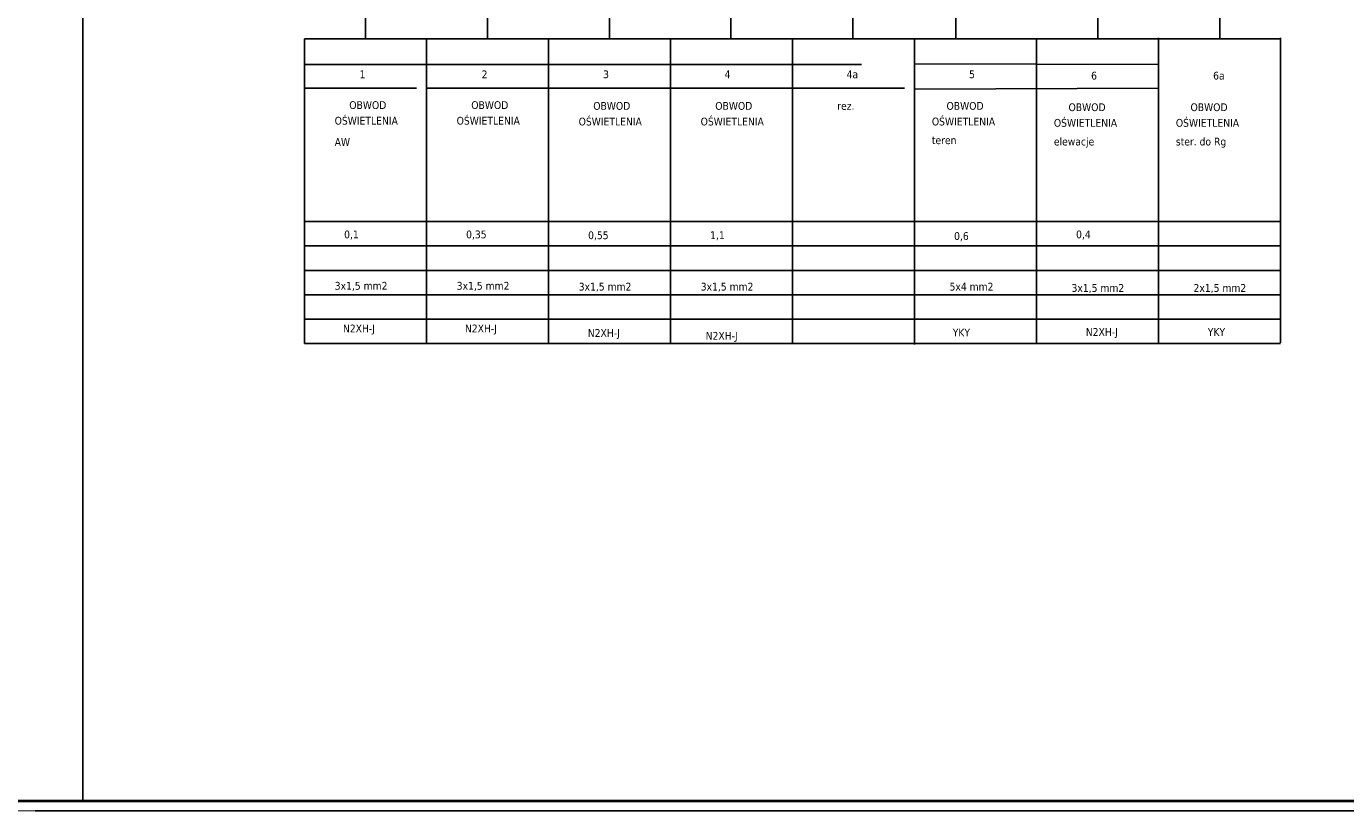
# Model space of a CAD drawing. Header units: millimetres. Extents: x 18084 to 47233, y 38174 to 56392.
# Tile 41 of 251: x 26224 to 28927, y 41994 to 43605. Entities that reach past the tile are written whole.
import ezdxf

# ---------------------------------------------------------------- set-up
doc = ezdxf.new("R2010")
doc.units = ezdxf.units.MM
doc.header["$LTSCALE"] = 100
for name, color, linetype in [('3', 7, 'Continuous'), ('4', 7, 'Continuous'), ('5', 7, 'Continuous'), ('E_ramka_wew', 10, 'Continuous')]:
    doc.layers.add(name, color=color, linetype=linetype)
doc.layers.add('_M_TABELKA RZUT CAŁOŚCI', color=7, linetype='Continuous', lineweight=20)
doc.styles.add('TAHOMA', font='tahoma.ttf')

# ---------------------------------------------------------------- blocks, each defined once
blk = doc.blocks.new('zw$8BC5')
at = {"layer": '3', "style": 'TAHOMA'}
blk.add_text('N2XH-J', height=16, dxfattribs=at).set_placement((-171.7, -34.4))

msp = doc.modelspace()

# ---------------------------------------------------------------- linework, layer by layer
at = {"linetype": 'Continuous'}
for p, q in [((26339, 42016.8), (26339, 44931.8)), ((34295.4, 42017), (24910.1, 42017)), ((34412, 42017), (25026.7, 42017)), ((35565.8, 42015.1), (26180.5, 42015.1))]:
    msp.add_line(p, q, dxfattribs=at)
at = {"color": 0}
for p, q in [((27043.5, 43527.6), (27043.5, 42954.3)), ((27043.5, 43527.6), (27043.5, 42954.3)), ((27293.5, 43527.6), (27293.5, 42954.3)), ((27293.5, 43527.6), (27293.5, 42954.3)), ((27543.5, 43527.6), (27543.5, 42954.3)), ((27793.5, 43527.6), (27793.5, 42954.3)), ((28043.5, 43527.6), (28043.5, 42954.3)), ((28043.5, 43525.9), (28043.5, 42952.6)), ((28043.5, 43525.9), (28043.5, 42952.6)), ((28293.5, 43527.6), (28293.5, 42954.3)), ((28543.5, 43529.3), (28543.5, 42956)), ((28543.5, 43527.6), (28543.5, 42954.3)), ((28793.5, 43529.3), (28793.5, 42956)), ((26792.5, 43204.3), (27043.5, 43204.3)), ((27042.5, 43204.3), (27293.5, 43204.3)), ((27292.5, 43204.3), (27543.5, 43204.3)), ((27542.5, 43204.3), (27793.5, 43204.3)), ((27792.5, 43204.3), (28043.5, 43204.3)), ((28042.5, 43204.3), (28293.5, 43204.3)), ((28292.5, 43204.3), (28543.5, 43204.3)), ((28542.5, 43204.3), (28793.5, 43204.3)), ((26792.5, 43154.3), (27043.5, 43154.3)), ((27042.5, 43154.3), (27293.5, 43154.3)), ((27292.5, 43154.3), (27543.5, 43154.3)), ((27542.5, 43154.3), (27793.5, 43154.3)), ((27792.5, 43154.3), (28043.5, 43154.3)), ((28042.5, 43154.3), (28293.5, 43154.3)), ((28292.5, 43154.3), (28543.5, 43154.3)), ((28542.5, 43154.3), (28793.5, 43154.3))]:
    msp.add_line(p, q, dxfattribs=at)
at = {"layer": '3', "color": 7}
for points in [[(28543.5, 43581), (28543.5, 43531)], [(28543.5, 43531), (28543.5, 43581)], [(28543.5, 42956), (28543.5, 43581)], [(28543.5, 43531), (28543.5, 43581)], [(28543.5, 43581), (28543.5, 43531)], [(28543.5, 42956), (28543.5, 43581)], [(28543.5, 43531), (28543.5, 43581)], [(28543.5, 43581), (28543.5, 43531)], [(28543.5, 43530), (28543.5, 43580)], [(28543.5, 43580), (28543.5, 43530)], [(28793.5, 43581), (28793.5, 43531)], [(28793.5, 43531), (28793.5, 43581)], [(28793.5, 42956), (28793.5, 43581)], [(28793.5, 43531), (28793.5, 43581)], [(28793.5, 43581), (28793.5, 43531)], [(28793.5, 42956), (28793.5, 43581)], [(28793.5, 43531), (28793.5, 43581)], [(28793.5, 43581), (28793.5, 43531)], [(28793.5, 43530), (28793.5, 43580)], [(28793.5, 43580), (28793.5, 43530)], [(26793.5, 43579.3), (27043.5, 43579.3)], [(27043.5, 43579.3), (27293.5, 43579.3)], [(27043.5, 43579.3), (27043.5, 43529.3)], [(27043.5, 43529.3), (27043.5, 43579.3)], [(27043.5, 43579.3), (27043.5, 43529.3)], [(27043.5, 43529.3), (27043.5, 43579.3)], [(27043.5, 42954.3), (27043.5, 43579.3)], [(27043.5, 43529.3), (27043.5, 43579.3)], [(27043.5, 43579.3), (27043.5, 43529.3)], [(27043.5, 42954.3), (27043.5, 43579.3)], [(27043.5, 43529.3), (27043.5, 43579.3)], [(27043.5, 43579.3), (27043.5, 43529.3)], [(27043.5, 43528.3), (27043.5, 43578.3)], [(27043.5, 43578.3), (27043.5, 43528.3)], [(27043.5, 43528.3), (27043.5, 43578.3)], [(27043.5, 43578.3), (27043.5, 43528.3)], [(27043.5, 43527.6), (27043.5, 43577.6)], [(27043.5, 43527.6), (27043.5, 43577.6)], [(27293.5, 43579.3), (27293.5, 43529.3)], [(27293.5, 43529.3), (27293.5, 43579.3)], [(27293.5, 43579.3), (27293.5, 43529.3)], [(27293.5, 43529.3), (27293.5, 43579.3)], [(27293.5, 42954.3), (27293.5, 43579.3)], [(27293.5, 43579.3), (27543.5, 43579.3)], [(27293.5, 43529.3), (27293.5, 43579.3)], [(27293.5, 43579.3), (27293.5, 43529.3)], [(27293.5, 42954.3), (27293.5, 43579.3)], [(27293.5, 43529.3), (27293.5, 43579.3)], [(27293.5, 43579.3), (27293.5, 43529.3)], [(27293.5, 43528.3), (27293.5, 43578.3)], [(27293.5, 43578.3), (27293.5, 43528.3)], [(27293.5, 43528.3), (27293.5, 43578.3)], [(27293.5, 43578.3), (27293.5, 43528.3)], [(27293.5, 43527.6), (27293.5, 43577.6)], [(27293.5, 43527.6), (27293.5, 43577.6)], [(27543.5, 43579.3), (27543.5, 43529.3)], [(27543.5, 43529.3), (27543.5, 43579.3)], [(27543.5, 42954.3), (27543.5, 43579.3)], [(27543.5, 43579.3), (27793.5, 43579.3)], [(27543.5, 43529.3), (27543.5, 43579.3)], [(27543.5, 43579.3), (27543.5, 43529.3)], [(27543.5, 42954.3), (27543.5, 43579.3)], [(27543.5, 43529.3), (27543.5, 43579.3)], [(27543.5, 43579.3), (27543.5, 43529.3)], [(27543.5, 43528.3), (27543.5, 43578.3)], [(27543.5, 43578.3), (27543.5, 43528.3)], [(27543.5, 43527.6), (27543.5, 43577.6)], [(27793.5, 43579.3), (27793.5, 43529.3)], [(27793.5, 43529.3), (27793.5, 43579.3)], [(27793.5, 42954.3), (27793.5, 43579.3)], [(27793.5, 43579.3), (28043.5, 43579.3)], [(27793.5, 43529.3), (27793.5, 43579.3)], [(27793.5, 43579.3), (27793.5, 43529.3)], [(27793.5, 42954.3), (27793.5, 43579.3)], [(27793.5, 43529.3), (27793.5, 43579.3)], [(27793.5, 43579.3), (27793.5, 43529.3)], [(27793.5, 43528.3), (27793.5, 43578.3)], [(27793.5, 43578.3), (27793.5, 43528.3)], [(27793.5, 43527.6), (27793.5, 43577.6)], [(28043.5, 43579.3), (28293.5, 43579.3)], [(28043.5, 43579.3), (28043.5, 43529.3)], [(28043.5, 43529.3), (28043.5, 43579.3)], [(28043.5, 42954.3), (28043.5, 43579.3)], [(28043.5, 43529.3), (28043.5, 43579.3)], [(28043.5, 43579.3), (28043.5, 43529.3)], [(28043.5, 42954.3), (28043.5, 43579.3)], [(28043.5, 43529.3), (28043.5, 43579.3)], [(28043.5, 43579.3), (28043.5, 43529.3)], [(28043.5, 43528.3), (28043.5, 43578.3)], [(28043.5, 43578.3), (28043.5, 43528.3)], [(28043.5, 43577.6), (28043.5, 43527.6)], [(28043.5, 43527.6), (28043.5, 43577.6)], [(28043.5, 43577.6), (28043.5, 43527.6)], [(28043.5, 43527.6), (28043.5, 43577.6)], [(28043.5, 42952.6), (28043.5, 43577.6)], [(28043.5, 43527.6), (28043.5, 43577.6)], [(28043.5, 43577.6), (28043.5, 43527.6)], [(28043.5, 42952.6), (28043.5, 43577.6)], [(28043.5, 43527.6), (28043.5, 43577.6)], [(28043.5, 43577.6), (28043.5, 43527.6)], [(28043.5, 43527.6), (28043.5, 43577.6)], [(28043.5, 43526.6), (28043.5, 43576.6)], [(28043.5, 43576.6), (28043.5, 43526.6)], [(28043.5, 43526.6), (28043.5, 43576.6)], [(28043.5, 43576.6), (28043.5, 43526.6)], [(28043.5, 43525.9), (28043.5, 43575.9)], [(28043.5, 43525.9), (28043.5, 43575.9)], [(28293.5, 43579.3), (28293.5, 43529.3)], [(28293.5, 43529.3), (28293.5, 43579.3)], [(28293.5, 42954.3), (28293.5, 43579.3)], [(28293.5, 43579.3), (28543.5, 43579.3)], [(28293.5, 43529.3), (28293.5, 43579.3)], [(28293.5, 43579.3), (28293.5, 43529.3)], [(28293.5, 42954.3), (28293.5, 43579.3)], [(28293.5, 43529.3), (28293.5, 43579.3)], [(28293.5, 43579.3), (28293.5, 43529.3)], [(28293.5, 43528.3), (28293.5, 43578.3)], [(28293.5, 43578.3), (28293.5, 43528.3)], [(28293.5, 43527.6), (28293.5, 43577.6)], [(28543.5, 43529.3), (28543.5, 43579.3)], [(28543.5, 43579.3), (28543.5, 43529.3)], [(28543.5, 43529.3), (28543.5, 43579.3)], [(28543.5, 42954.3), (28543.5, 43579.3)], [(28543.5, 43579.3), (28793.5, 43579.3)], [(28543.5, 43529.3), (28543.5, 43579.3)], [(28543.5, 43579.3), (28543.5, 43529.3)], [(28543.5, 42954.3), (28543.5, 43579.3)], [(28543.5, 43529.3), (28543.5, 43579.3)], [(28543.5, 43579.3), (28543.5, 43529.3)], [(28543.5, 43528.3), (28543.5, 43578.3)], [(28543.5, 43578.3), (28543.5, 43528.3)], [(28543.5, 43527.6), (28543.5, 43577.6)], [(28793.5, 43529.3), (28793.5, 43579.3)], [(26793.5, 43526.6), (27351.5, 43526.6)], [(27043.5, 43479.3), (27043.5, 43529.3)], [(27043.5, 43529.3), (27043.5, 43479.3)], [(27043.5, 43479.3), (27043.5, 43529.3)], [(27043.5, 43529.3), (27043.5, 43479.3)], [(27043.5, 43526.6), (27771.9, 43526.6)], [(27043.5, 43526.6), (27601.5, 43526.6)], [(27184.2, 43526.6), (27935.2, 43526.6)], [(27293.5, 43479.3), (27293.5, 43529.3)], [(27293.5, 43529.3), (27293.5, 43479.3)], [(27293.5, 43479.3), (27293.5, 43529.3)], [(27293.5, 43529.3), (27293.5, 43479.3)], [(27543.5, 43479.3), (27543.5, 43529.3)], [(27543.5, 43529.3), (27543.5, 43479.3)], [(27543.5, 43479.3), (27543.5, 43529.3)], [(27543.5, 43529.3), (27543.5, 43479.3)], [(27793.5, 43479.3), (27793.5, 43529.3)], [(27793.5, 43529.3), (27793.5, 43479.3)], [(27793.5, 43479.3), (27793.5, 43529.3)], [(27793.5, 43529.3), (27793.5, 43479.3)], [(27022.9, 43477.6), (26793.5, 43477.6)], [(26852.5, 43477.6), (26793.5, 43477.6)], [(27043.5, 43206.3), (27043.5, 43479.3)], [(27043.5, 43206.3), (27043.5, 43479.3)], [(27043.5, 43206.3), (27043.5, 43479.3)], [(27043.5, 43206.3), (27043.5, 43479.3)], [(27272.9, 43477.6), (27043.5, 43477.6)], [(27102.5, 43477.6), (27043.5, 43477.6)], [(27043.5, 43477.6), (27043.5, 43202.6)], [(27043.5, 43202.6), (27043.5, 43477.6)], [(27043.5, 43477.6), (27043.5, 43202.6)], [(27043.5, 43202.6), (27043.5, 43477.6)], [(27522.9, 43477.6), (27272.9, 43477.6)], [(27293.5, 43206.3), (27293.5, 43479.3)], [(27293.5, 43206.3), (27293.5, 43479.3)], [(27293.5, 43206.3), (27293.5, 43479.3)], [(27293.5, 43206.3), (27293.5, 43479.3)], [(27293.5, 43477.6), (27293.5, 43202.6)], [(27293.5, 43202.6), (27293.5, 43477.6)], [(27293.5, 43477.6), (27293.5, 43202.6)], [(27293.5, 43202.6), (27293.5, 43477.6)], [(27772.9, 43477.6), (27522.9, 43477.6)], [(27543.5, 43206.3), (27543.5, 43479.3)], [(27543.5, 43206.3), (27543.5, 43479.3)], [(27543.5, 43206.3), (27543.5, 43479.3)], [(27543.5, 43477.6), (27543.5, 43202.6)], [(27543.5, 43202.6), (27543.5, 43477.6)], [(28022.9, 43477.6), (27772.9, 43477.6)], [(27793.5, 43206.3), (27793.5, 43479.3)], [(27793.5, 43206.3), (27793.5, 43479.3)], [(27793.5, 43206.3), (27793.5, 43479.3)], [(27793.5, 43477.6), (27793.5, 43202.6)], [(27793.5, 43202.6), (27793.5, 43477.6)], [(28043.5, 43206.3), (28043.5, 43479.3)], [(28043.5, 43206.3), (28043.5, 43479.3)], [(28043.5, 43206.3), (28043.5, 43479.3)], [(28043.5, 43204.6), (28043.5, 43477.6)], [(28043.5, 43204.6), (28043.5, 43477.6)], [(28043.5, 43204.6), (28043.5, 43477.6)], [(28043.5, 43204.6), (28043.5, 43477.6)], [(28043.5, 43477.6), (28043.5, 43202.6)], [(28043.5, 43202.6), (28043.5, 43477.6)], [(28043.5, 43475.9), (28043.5, 43200.9)], [(28043.5, 43200.9), (28043.5, 43475.9)], [(28043.5, 43475.9), (28043.5, 43200.9)], [(28043.5, 43200.9), (28043.5, 43475.9)], [(28293.5, 43206.3), (28293.5, 43479.3)], [(28293.5, 43206.3), (28293.5, 43479.3)], [(28293.5, 43206.3), (28293.5, 43479.3)], [(28293.5, 43477.6), (28293.5, 43202.6)], [(28293.5, 43202.6), (28293.5, 43477.6)], [(28543.5, 43208), (28543.5, 43481)], [(28543.5, 43208), (28543.5, 43481)], [(28543.5, 43208), (28543.5, 43481)], [(28543.5, 43479.3), (28543.5, 43204.3)], [(28543.5, 43204.3), (28543.5, 43479.3)], [(28543.5, 43206.3), (28543.5, 43479.3)], [(28543.5, 43206.3), (28543.5, 43479.3)], [(28543.5, 43206.3), (28543.5, 43479.3)], [(28543.5, 43477.6), (28543.5, 43202.6)], [(28543.5, 43202.6), (28543.5, 43477.6)], [(28793.5, 43208), (28793.5, 43481)], [(28793.5, 43208), (28793.5, 43481)], [(28793.5, 43208), (28793.5, 43481)], [(28793.5, 43479.3), (28793.5, 43204.3)], [(28793.5, 43204.3), (28793.5, 43479.3)], [(27043.5, 43206.3), (27043.5, 43154.3)], [(27043.5, 43154.3), (27043.5, 43206.3)], [(27043.5, 43206.3), (27043.5, 43154.3)], [(27043.5, 43154.3), (27043.5, 43206.3)], [(27043.5, 43154.3), (27043.5, 43206.3)], [(27043.5, 43206.3), (27043.5, 43154.3)], [(27043.5, 43154.3), (27043.5, 43206.3)], [(27043.5, 43206.3), (27043.5, 43154.3)], [(27043.5, 43205.3), (27043.5, 43153.3)], [(27043.5, 43153.3), (27043.5, 43205.3)], [(27043.5, 43205.3), (27043.5, 43153.3)], [(27043.5, 43153.3), (27043.5, 43205.3)], [(27043.5, 43152.6), (27043.5, 43202.6)], [(27043.5, 43202.6), (27043.5, 43152.6)], [(27043.5, 43152.6), (27043.5, 43202.6)], [(27043.5, 43202.6), (27043.5, 43152.6)], [(27293.5, 43206.3), (27293.5, 43154.3)], [(27293.5, 43154.3), (27293.5, 43206.3)], [(27293.5, 43206.3), (27293.5, 43154.3)], [(27293.5, 43154.3), (27293.5, 43206.3)], [(27293.5, 43154.3), (27293.5, 43206.3)], [(27293.5, 43206.3), (27293.5, 43154.3)], [(27293.5, 43154.3), (27293.5, 43206.3)], [(27293.5, 43206.3), (27293.5, 43154.3)], [(27293.5, 43205.3), (27293.5, 43153.3)], [(27293.5, 43153.3), (27293.5, 43205.3)], [(27293.5, 43205.3), (27293.5, 43153.3)], [(27293.5, 43153.3), (27293.5, 43205.3)], [(27293.5, 43152.6), (27293.5, 43202.6)], [(27293.5, 43202.6), (27293.5, 43152.6)], [(27293.5, 43152.6), (27293.5, 43202.6)], [(27293.5, 43202.6), (27293.5, 43152.6)], [(27543.5, 43206.3), (27543.5, 43154.3)], [(27543.5, 43154.3), (27543.5, 43206.3)], [(27543.5, 43154.3), (27543.5, 43206.3)], [(27543.5, 43206.3), (27543.5, 43154.3)], [(27543.5, 43154.3), (27543.5, 43206.3)], [(27543.5, 43206.3), (27543.5, 43154.3)], [(27543.5, 43205.3), (27543.5, 43153.3)], [(27543.5, 43153.3), (27543.5, 43205.3)], [(27543.5, 43152.6), (27543.5, 43202.6)], [(27543.5, 43202.6), (27543.5, 43152.6)], [(27793.5, 43206.3), (27793.5, 43154.3)], [(27793.5, 43154.3), (27793.5, 43206.3)], [(27793.5, 43154.3), (27793.5, 43206.3)], [(27793.5, 43206.3), (27793.5, 43154.3)], [(27793.5, 43154.3), (27793.5, 43206.3)], [(27793.5, 43206.3), (27793.5, 43154.3)], [(27793.5, 43205.3), (27793.5, 43153.3)], [(27793.5, 43153.3), (27793.5, 43205.3)], [(27793.5, 43152.6), (27793.5, 43202.6)], [(27793.5, 43202.6), (27793.5, 43152.6)], [(28043.5, 43206.3), (28043.5, 43154.3)], [(28043.5, 43154.3), (28043.5, 43206.3)], [(28043.5, 43154.3), (28043.5, 43206.3)], [(28043.5, 43206.3), (28043.5, 43154.3)], [(28043.5, 43154.3), (28043.5, 43206.3)], [(28043.5, 43206.3), (28043.5, 43154.3)], [(28043.5, 43205.3), (28043.5, 43153.3)], [(28043.5, 43153.3), (28043.5, 43205.3)], [(28043.5, 43204.6), (28043.5, 43152.6)], [(28043.5, 43152.6), (28043.5, 43204.6)], [(28043.5, 43204.6), (28043.5, 43152.6)], [(28043.5, 43152.6), (28043.5, 43204.6)], [(28043.5, 43152.6), (28043.5, 43204.6)], [(28043.5, 43204.6), (28043.5, 43152.6)], [(28043.5, 43152.6), (28043.5, 43204.6)], [(28043.5, 43204.6), (28043.5, 43152.6)], [(28043.5, 43203.6), (28043.5, 43151.6)], [(28043.5, 43151.6), (28043.5, 43203.6)], [(28043.5, 43203.6), (28043.5, 43151.6)], [(28043.5, 43151.6), (28043.5, 43203.6)], [(28043.5, 43152.6), (28043.5, 43202.6)], [(28043.5, 43202.6), (28043.5, 43152.6)], [(28293.5, 43206.3), (28293.5, 43154.3)], [(28293.5, 43154.3), (28293.5, 43206.3)], [(28293.5, 43154.3), (28293.5, 43206.3)], [(28293.5, 43206.3), (28293.5, 43154.3)], [(28293.5, 43154.3), (28293.5, 43206.3)], [(28293.5, 43206.3), (28293.5, 43154.3)], [(28293.5, 43205.3), (28293.5, 43153.3)], [(28293.5, 43153.3), (28293.5, 43205.3)], [(28293.5, 43152.6), (28293.5, 43202.6)], [(28293.5, 43202.6), (28293.5, 43152.6)], [(28543.5, 43208), (28543.5, 43156)], [(28543.5, 43156), (28543.5, 43208)], [(28543.5, 43156), (28543.5, 43208)], [(28543.5, 43208), (28543.5, 43156)], [(28543.5, 43156), (28543.5, 43208)], [(28543.5, 43208), (28543.5, 43156)], [(28543.5, 43207), (28543.5, 43155)], [(28543.5, 43155), (28543.5, 43207)], [(28543.5, 43206.3), (28543.5, 43154.3)], [(28543.5, 43154.3), (28543.5, 43206.3)], [(28543.5, 43154.3), (28543.5, 43206.3)], [(28543.5, 43206.3), (28543.5, 43154.3)], [(28543.5, 43154.3), (28543.5, 43206.3)], [(28543.5, 43206.3), (28543.5, 43154.3)], [(28543.5, 43205.3), (28543.5, 43153.3)], [(28543.5, 43153.3), (28543.5, 43205.3)], [(28543.5, 43154.3), (28543.5, 43204.3)], [(28543.5, 43204.3), (28543.5, 43154.3)], [(28543.5, 43152.6), (28543.5, 43202.6)], [(28543.5, 43202.6), (28543.5, 43152.6)], [(28793.5, 43208), (28793.5, 43156)], [(28793.5, 43156), (28793.5, 43208)], [(28793.5, 43156), (28793.5, 43208)], [(28793.5, 43208), (28793.5, 43156)], [(28793.5, 43156), (28793.5, 43208)], [(28793.5, 43208), (28793.5, 43156)], [(28793.5, 43207), (28793.5, 43155)], [(28793.5, 43155), (28793.5, 43207)], [(28793.5, 43154.3), (28793.5, 43204.3)], [(28793.5, 43204.3), (28793.5, 43154.3)], [(28043.5, 43150.9), (28043.5, 43200.9)], [(28043.5, 43200.9), (28043.5, 43150.9)], [(28043.5, 43150.9), (28043.5, 43200.9)], [(28043.5, 43200.9), (28043.5, 43150.9)], [(27043.5, 43154.3), (27043.5, 43104.3)], [(27043.5, 43104.3), (27043.5, 43154.3)], [(27043.5, 43154.3), (27043.5, 43104.3)], [(27043.5, 43104.3), (27043.5, 43154.3)], [(27043.5, 43104.3), (27043.5, 43154.3)], [(27043.5, 43154.3), (27043.5, 43104.3)], [(27043.5, 43104.3), (27043.5, 43154.3)], [(27043.5, 43154.3), (27043.5, 43104.3)], [(27043.5, 43153.3), (27043.5, 43103.3)], [(27043.5, 43103.3), (27043.5, 43153.3)], [(27043.5, 43153.3), (27043.5, 43103.3)], [(27043.5, 43103.3), (27043.5, 43153.3)], [(27043.5, 43102.6), (27043.5, 43152.6)], [(27043.5, 43152.6), (27043.5, 43102.6)], [(27043.5, 43102.6), (27043.5, 43152.6)], [(27043.5, 43152.6), (27043.5, 43102.6)], [(27293.5, 43154.3), (27293.5, 43104.3)], [(27293.5, 43104.3), (27293.5, 43154.3)], [(27293.5, 43154.3), (27293.5, 43104.3)], [(27293.5, 43104.3), (27293.5, 43154.3)], [(27293.5, 43104.3), (27293.5, 43154.3)], [(27293.5, 43154.3), (27293.5, 43104.3)], [(27293.5, 43104.3), (27293.5, 43154.3)], [(27293.5, 43154.3), (27293.5, 43104.3)], [(27293.5, 43153.3), (27293.5, 43103.3)], [(27293.5, 43103.3), (27293.5, 43153.3)], [(27293.5, 43153.3), (27293.5, 43103.3)], [(27293.5, 43103.3), (27293.5, 43153.3)], [(27293.5, 43102.6), (27293.5, 43152.6)], [(27293.5, 43152.6), (27293.5, 43102.6)], [(27293.5, 43102.6), (27293.5, 43152.6)], [(27293.5, 43152.6), (27293.5, 43102.6)], [(27543.5, 43154.3), (27543.5, 43104.3)], [(27543.5, 43104.3), (27543.5, 43154.3)], [(27543.5, 43104.3), (27543.5, 43154.3)], [(27543.5, 43154.3), (27543.5, 43104.3)], [(27543.5, 43104.3), (27543.5, 43154.3)], [(27543.5, 43154.3), (27543.5, 43104.3)], [(27543.5, 43153.3), (27543.5, 43103.3)], [(27543.5, 43103.3), (27543.5, 43153.3)], [(27543.5, 43102.6), (27543.5, 43152.6)], [(27543.5, 43152.6), (27543.5, 43102.6)], [(27793.5, 43154.3), (27793.5, 43104.3)], [(27793.5, 43104.3), (27793.5, 43154.3)], [(27793.5, 43104.3), (27793.5, 43154.3)], [(27793.5, 43154.3), (27793.5, 43104.3)], [(27793.5, 43104.3), (27793.5, 43154.3)], [(27793.5, 43154.3), (27793.5, 43104.3)], [(27793.5, 43153.3), (27793.5, 43103.3)], [(27793.5, 43103.3), (27793.5, 43153.3)], [(27793.5, 43102.6), (27793.5, 43152.6)], [(27793.5, 43152.6), (27793.5, 43102.6)], [(28043.5, 43154.3), (28043.5, 43104.3)], [(28043.5, 43104.3), (28043.5, 43154.3)], [(28043.5, 43104.3), (28043.5, 43154.3)], [(28043.5, 43154.3), (28043.5, 43104.3)], [(28043.5, 43104.3), (28043.5, 43154.3)], [(28043.5, 43154.3), (28043.5, 43104.3)], [(28043.5, 43153.3), (28043.5, 43103.3)], [(28043.5, 43103.3), (28043.5, 43153.3)], [(28043.5, 43152.6), (28043.5, 43102.6)], [(28043.5, 43102.6), (28043.5, 43152.6)], [(28043.5, 43152.6), (28043.5, 43102.6)], [(28043.5, 43102.6), (28043.5, 43152.6)], [(28043.5, 43102.6), (28043.5, 43152.6)], [(28043.5, 43152.6), (28043.5, 43102.6)], [(28043.5, 43102.6), (28043.5, 43152.6)], [(28043.5, 43152.6), (28043.5, 43102.6)], [(28043.5, 43102.6), (28043.5, 43152.6)], [(28043.5, 43152.6), (28043.5, 43102.6)], [(28043.5, 43151.6), (28043.5, 43101.6)], [(28043.5, 43101.6), (28043.5, 43151.6)], [(28043.5, 43151.6), (28043.5, 43101.6)], [(28043.5, 43101.6), (28043.5, 43151.6)], [(28043.5, 43100.9), (28043.5, 43150.9)], [(28043.5, 43150.9), (28043.5, 43100.9)], [(28043.5, 43100.9), (28043.5, 43150.9)], [(28043.5, 43150.9), (28043.5, 43100.9)], [(28293.5, 43154.3), (28293.5, 43104.3)], [(28293.5, 43104.3), (28293.5, 43154.3)], [(28293.5, 43104.3), (28293.5, 43154.3)], [(28293.5, 43154.3), (28293.5, 43104.3)], [(28293.5, 43104.3), (28293.5, 43154.3)], [(28293.5, 43154.3), (28293.5, 43104.3)], [(28293.5, 43153.3), (28293.5, 43103.3)], [(28293.5, 43103.3), (28293.5, 43153.3)], [(28293.5, 43102.6), (28293.5, 43152.6)], [(28293.5, 43152.6), (28293.5, 43102.6)], [(28543.5, 43156), (28543.5, 43106)], [(28543.5, 43106), (28543.5, 43156)], [(28543.5, 43106), (28543.5, 43156)], [(28543.5, 43156), (28543.5, 43106)], [(28543.5, 43106), (28543.5, 43156)], [(28543.5, 43156), (28543.5, 43106)], [(28543.5, 43155), (28543.5, 43105)], [(28543.5, 43105), (28543.5, 43155)], [(28543.5, 43104.3), (28543.5, 43154.3)], [(28543.5, 43154.3), (28543.5, 43104.3)], [(28543.5, 43154.3), (28543.5, 43104.3)], [(28543.5, 43104.3), (28543.5, 43154.3)], [(28543.5, 43104.3), (28543.5, 43154.3)], [(28543.5, 43154.3), (28543.5, 43104.3)], [(28543.5, 43104.3), (28543.5, 43154.3)], [(28543.5, 43154.3), (28543.5, 43104.3)], [(28543.5, 43153.3), (28543.5, 43103.3)], [(28543.5, 43103.3), (28543.5, 43153.3)], [(28543.5, 43102.6), (28543.5, 43152.6)], [(28543.5, 43152.6), (28543.5, 43102.6)], [(28793.5, 43156), (28793.5, 43106)], [(28793.5, 43106), (28793.5, 43156)], [(28793.5, 43106), (28793.5, 43156)], [(28793.5, 43156), (28793.5, 43106)], [(28793.5, 43106), (28793.5, 43156)], [(28793.5, 43156), (28793.5, 43106)], [(28793.5, 43155), (28793.5, 43105)], [(28793.5, 43105), (28793.5, 43155)], [(28793.5, 43104.3), (28793.5, 43154.3)], [(28793.5, 43154.3), (28793.5, 43104.3)], [(27043.5, 43104.3), (26793.5, 43104.3)], [(26793.5, 43104.3), (27043.5, 43104.3)], [(27293.5, 43104.3), (27043.5, 43104.3)], [(27043.5, 43104.3), (27293.5, 43104.3)], [(27043.5, 43054.3), (27043.5, 43104.3)], [(27043.5, 43104.3), (27043.5, 43054.3)], [(27043.5, 43054.3), (27043.5, 43104.3)], [(27043.5, 43104.3), (27043.5, 43054.3)], [(27543.5, 43104.3), (27293.5, 43104.3)], [(27293.5, 43104.3), (27543.5, 43104.3)], [(27293.5, 43054.3), (27293.5, 43104.3)], [(27293.5, 43104.3), (27293.5, 43054.3)], [(27293.5, 43054.3), (27293.5, 43104.3)], [(27293.5, 43104.3), (27293.5, 43054.3)], [(27793.5, 43104.3), (27543.5, 43104.3)], [(27543.5, 43104.3), (27793.5, 43104.3)], [(27543.5, 43054.3), (27543.5, 43104.3)], [(27543.5, 43104.3), (27543.5, 43054.3)], [(27543.5, 43054.3), (27543.5, 43104.3)], [(27543.5, 43104.3), (27543.5, 43054.3)], [(28043.5, 43104.3), (27793.5, 43104.3)], [(27793.5, 43104.3), (28043.5, 43104.3)], [(27793.5, 43054.3), (27793.5, 43104.3)], [(27793.5, 43104.3), (27793.5, 43054.3)], [(27793.5, 43054.3), (27793.5, 43104.3)], [(27793.5, 43104.3), (27793.5, 43054.3)], [(28293.5, 43104.3), (28043.5, 43104.3)], [(28043.5, 43104.3), (28293.5, 43104.3)], [(28043.5, 43054.3), (28043.5, 43104.3)], [(28043.5, 43104.3), (28043.5, 43054.3)], [(28043.5, 43054.3), (28043.5, 43104.3)], [(28043.5, 43104.3), (28043.5, 43054.3)], [(28043.5, 43052.6), (28043.5, 43102.6)], [(28043.5, 43102.6), (28043.5, 43052.6)], [(28043.5, 43052.6), (28043.5, 43102.6)], [(28043.5, 43102.6), (28043.5, 43052.6)], [(28543.5, 43104.3), (28293.5, 43104.3)], [(28293.5, 43104.3), (28543.5, 43104.3)], [(28293.5, 43054.3), (28293.5, 43104.3)], [(28293.5, 43104.3), (28293.5, 43054.3)], [(28293.5, 43054.3), (28293.5, 43104.3)], [(28293.5, 43104.3), (28293.5, 43054.3)], [(28543.5, 43056), (28543.5, 43106)], [(28543.5, 43106), (28543.5, 43056)], [(28543.5, 43056), (28543.5, 43106)], [(28543.5, 43106), (28543.5, 43056)], [(28793.5, 43104.3), (28543.5, 43104.3)], [(28543.5, 43104.3), (28793.5, 43104.3)], [(28543.5, 43054.3), (28543.5, 43104.3)], [(28543.5, 43104.3), (28543.5, 43054.3)], [(28543.5, 43054.3), (28543.5, 43104.3)], [(28543.5, 43104.3), (28543.5, 43054.3)], [(28793.5, 43056), (28793.5, 43106)], [(28793.5, 43106), (28793.5, 43056)], [(28793.5, 43056), (28793.5, 43106)], [(28793.5, 43106), (28793.5, 43056)], [(27043.5, 43054.3), (26793.5, 43054.3)], [(26793.5, 43054.3), (27043.5, 43054.3)], [(27293.5, 43054.3), (27043.5, 43054.3)], [(27043.5, 43054.3), (27293.5, 43054.3)], [(27043.5, 43004.3), (27043.5, 43054.3)], [(27043.5, 43054.3), (27043.5, 43004.3)], [(27043.5, 43004.3), (27043.5, 43054.3)], [(27043.5, 43054.3), (27043.5, 43004.3)], [(27543.5, 43054.3), (27293.5, 43054.3)], [(27293.5, 43054.3), (27543.5, 43054.3)], [(27293.5, 43004.3), (27293.5, 43054.3)], [(27293.5, 43054.3), (27293.5, 43004.3)], [(27293.5, 43004.3), (27293.5, 43054.3)], [(27293.5, 43054.3), (27293.5, 43004.3)], [(27793.5, 43054.3), (27543.5, 43054.3)], [(27543.5, 43054.3), (27793.5, 43054.3)], [(27543.5, 43004.3), (27543.5, 43054.3)], [(27543.5, 43054.3), (27543.5, 43004.3)], [(27543.5, 43004.3), (27543.5, 43054.3)], [(27543.5, 43054.3), (27543.5, 43004.3)], [(28043.5, 43054.3), (27793.5, 43054.3)], [(27793.5, 43054.3), (28043.5, 43054.3)], [(27793.5, 43004.3), (27793.5, 43054.3)], [(27793.5, 43054.3), (27793.5, 43004.3)], [(27793.5, 43004.3), (27793.5, 43054.3)], [(27793.5, 43054.3), (27793.5, 43004.3)], [(28293.5, 43054.3), (28043.5, 43054.3)], [(28043.5, 43054.3), (28293.5, 43054.3)], [(28043.5, 43004.3), (28043.5, 43054.3)], [(28043.5, 43054.3), (28043.5, 43004.3)], [(28043.5, 43004.3), (28043.5, 43054.3)], [(28043.5, 43054.3), (28043.5, 43004.3)], [(28043.5, 43002.6), (28043.5, 43052.6)], [(28043.5, 43052.6), (28043.5, 43002.6)], [(28043.5, 43002.6), (28043.5, 43052.6)], [(28043.5, 43052.6), (28043.5, 43002.6)], [(28543.5, 43054.3), (28293.5, 43054.3)], [(28293.5, 43054.3), (28543.5, 43054.3)], [(28293.5, 43004.3), (28293.5, 43054.3)], [(28293.5, 43054.3), (28293.5, 43004.3)], [(28293.5, 43004.3), (28293.5, 43054.3)], [(28293.5, 43054.3), (28293.5, 43004.3)], [(28543.5, 43006), (28543.5, 43056)], [(28543.5, 43056), (28543.5, 43006)], [(28543.5, 43006), (28543.5, 43056)], [(28543.5, 43056), (28543.5, 43006)], [(28793.5, 43054.3), (28543.5, 43054.3)], [(28543.5, 43054.3), (28793.5, 43054.3)], [(28543.5, 43004.3), (28543.5, 43054.3)], [(28543.5, 43054.3), (28543.5, 43004.3)], [(28543.5, 43004.3), (28543.5, 43054.3)], [(28543.5, 43054.3), (28543.5, 43004.3)], [(28793.5, 43006), (28793.5, 43056)], [(28793.5, 43056), (28793.5, 43006)], [(28793.5, 43006), (28793.5, 43056)], [(28793.5, 43056), (28793.5, 43006)], [(27043.5, 43004.3), (26793.5, 43004.3)], [(26793.5, 43004.3), (27043.5, 43004.3)], [(27293.5, 43004.3), (27043.5, 43004.3)], [(27043.5, 43004.3), (27293.5, 43004.3)], [(27043.5, 43004.3), (27043.5, 42954.3)], [(27043.5, 42954.3), (27043.5, 43004.3)], [(27043.5, 43004.3), (27043.5, 42954.3)], [(27043.5, 42954.3), (27043.5, 43004.3)], [(27543.5, 43004.3), (27293.5, 43004.3)], [(27293.5, 43004.3), (27543.5, 43004.3)], [(27293.5, 43004.3), (27293.5, 42954.3)], [(27293.5, 42954.3), (27293.5, 43004.3)], [(27293.5, 43004.3), (27293.5, 42954.3)], [(27293.5, 42954.3), (27293.5, 43004.3)], [(27793.5, 43004.3), (27543.5, 43004.3)], [(27543.5, 43004.3), (27793.5, 43004.3)], [(27543.5, 43004.3), (27543.5, 42954.3)], [(27543.5, 42954.3), (27543.5, 43004.3)], [(27543.5, 43004.3), (27543.5, 42954.3)], [(27543.5, 42954.3), (27543.5, 43004.3)], [(28043.5, 43004.3), (27793.5, 43004.3)], [(27793.5, 43004.3), (28043.5, 43004.3)], [(27793.5, 43004.3), (27793.5, 42954.3)], [(27793.5, 42954.3), (27793.5, 43004.3)], [(27793.5, 43004.3), (27793.5, 42954.3)], [(27793.5, 42954.3), (27793.5, 43004.3)], [(28293.5, 43004.3), (28043.5, 43004.3)], [(28043.5, 43004.3), (28293.5, 43004.3)], [(28043.5, 43004.3), (28043.5, 42954.3)], [(28043.5, 42954.3), (28043.5, 43004.3)], [(28043.5, 43004.3), (28043.5, 42954.3)], [(28043.5, 42954.3), (28043.5, 43004.3)], [(28043.5, 43002.6), (28043.5, 42952.6)], [(28043.5, 42952.6), (28043.5, 43002.6)], [(28043.5, 43002.6), (28043.5, 42952.6)], [(28043.5, 42952.6), (28043.5, 43002.6)], [(28543.5, 43004.3), (28293.5, 43004.3)], [(28293.5, 43004.3), (28543.5, 43004.3)], [(28293.5, 43004.3), (28293.5, 42954.3)], [(28293.5, 42954.3), (28293.5, 43004.3)], [(28293.5, 43004.3), (28293.5, 42954.3)], [(28293.5, 42954.3), (28293.5, 43004.3)], [(28543.5, 43006), (28543.5, 42956)], [(28543.5, 42956), (28543.5, 43006)], [(28543.5, 43006), (28543.5, 42956)], [(28543.5, 42956), (28543.5, 43006)], [(28793.5, 43004.3), (28543.5, 43004.3)], [(28543.5, 43004.3), (28793.5, 43004.3)], [(28543.5, 43004.3), (28543.5, 42954.3)], [(28543.5, 42954.3), (28543.5, 43004.3)], [(28543.5, 43004.3), (28543.5, 42954.3)], [(28543.5, 42954.3), (28543.5, 43004.3)], [(28793.5, 43006), (28793.5, 42956)], [(28793.5, 42956), (28793.5, 43006)], [(28793.5, 43006), (28793.5, 42956)], [(28793.5, 42956), (28793.5, 43006)], [(27043.5, 42954.3), (26793.5, 42954.3)], [(27043.5, 42954.3), (26793.5, 42954.3)], [(27293.5, 42954.3), (27043.5, 42954.3)], [(27293.5, 42954.3), (27043.5, 42954.3)], [(27543.5, 42954.3), (27293.5, 42954.3)], [(27543.5, 42954.3), (27293.5, 42954.3)], [(27793.5, 42954.3), (27543.5, 42954.3)], [(27793.5, 42954.3), (27543.5, 42954.3)], [(28043.5, 42954.3), (27793.5, 42954.3)], [(28043.5, 42954.3), (27793.5, 42954.3)], [(28293.5, 42954.3), (28043.5, 42954.3)], [(28293.5, 42954.3), (28043.5, 42954.3)], [(28543.5, 42954.3), (28293.5, 42954.3)], [(28543.5, 42954.3), (28293.5, 42954.3)], [(28793.5, 42954.3), (28543.5, 42954.3)], [(28793.5, 42954.3), (28543.5, 42954.3)]]:
    msp.add_lwpolyline(points, dxfattribs=at)
at = {"layer": '4', "color": 7}
for points in [[(26918.5, 43904.3), (26918.5, 43579.3)], [(27168.5, 43904.3), (27168.5, 43579.3)], [(27418.5, 43904.3), (27418.5, 43579.3)], [(27667.5, 43904.3), (27667.5, 43579.3)], [(27917.5, 43904.3), (27917.5, 43579.3)], [(28128.3, 43703.2), (28128.3, 43578.2)], [(28419.5, 43703.2), (28419.5, 43578.2)], [(28669.5, 43703.2), (28669.5, 43578.2)]]:
    msp.add_lwpolyline(points, dxfattribs=at)
at = {"layer": '5'}
for p, q in [((28310, 42017), (26390.5, 42017)), ((28310.6, 42017), (30375.7, 42016.8)), ((26241.3, 41996.1), (30441.3, 41996.1))]:
    msp.add_line(p, q, dxfattribs=at)
at = {"layer": '_M_TABELKA RZUT CAŁOŚCI', "color": 1, "linetype": 'Continuous'}
for p, q in [((34315.7, 41994.4), (24769.1, 41996.3)), ((34432.3, 41994.4), (24885.7, 41996.2)), ((35424.8, 41994.4), (25878.2, 41996.2))]:
    msp.add_line(p, q, dxfattribs=at)
at = {"layer": 'E_ramka_wew', "color": 0}
for p, q in [((26793.5, 43579.3), (26793.5, 42954.3)), ((27043.5, 43579.3), (27043.5, 42954.3)), ((28043.5, 43527.6), (28543.5, 43526.6)), ((28043.5, 43475.9), (28543.5, 43477.6))]:
    msp.add_line(p, q, dxfattribs=at)

# ---------------------------------------------------------------- block references
at = {"color": 0}
for p in [(27044, 43011.5), (27294, 43011.5), (28566.3, 43004.3), (27545.8, 43002.2), (27787.3, 42996.4)]:
    msp.add_blockref('zw$8BC5', p, dxfattribs=at)

# ---------------------------------------------------------------- texts
at = {"layer": '3', "style": 'TAHOMA'}
for s, p in [('1', (26906.5, 43498.3)), ('2', (27156.5, 43498.3)), ('3', (27405.5, 43498.3)), ('4', (27654.5, 43498.3)), ('4a', (27904.5, 43498.3)), ('5', (28155.5, 43498.3)), ('6', (28405.5, 43495.6)), ('6a', (28655.5, 43495.6)), ('OBWOD', (26885.3, 43435.2)), ('OBWOD', (27135.3, 43435.2)), ('OBWOD', (27385.3, 43433.5)), ('OBWOD', (27635.3, 43433.5)), ('rez.', (27885.3, 43433.5)), ('OBWOD', (28109.2, 43433.5)), ('OBWOD', (28359.2, 43430.8)), ('OBWOD', (28609.2, 43430.8)), ('OŚWIETLENIA', (26855.3, 43403.2)), ('OŚWIETLENIA', (27105.3, 43403.2)), ('OŚWIETLENIA', (27355.3, 43401.5)), ('OŚWIETLENIA', (27605.3, 43401.5)), ('OŚWIETLENIA', (28079.2, 43401.5)), ('OŚWIETLENIA', (28329.2, 43398.8)), ('OŚWIETLENIA', (28579.2, 43398.8)), ('AW', (26855.3, 43359.4)), ('teren', (28079.2, 43363.2)), ('elewacje', (28329.2, 43360.4)), ('ster. do Rg', (28579.2, 43360.4)), ('0,1', (26874.7, 43170)), ('0,35', (27124.7, 43170)), ('0,55', (27374.7, 43168.3)), ('1,1', (27624.7, 43168.3)), ('0,6', (28124.7, 43166.6)), ('0,4', (28374.7, 43170)), ('3x1,5 mm2', (26855.5, 43064.6)), ('3x1,5 mm2', (27105.5, 43064.6)), ('3x1,5 mm2', (27355.5, 43062.9)), ('3x1,5 mm2', (27605.5, 43062.9)), ('5x4 mm2', (28115.4, 43062.9)), ('3x1,5 mm2', (28365.4, 43060.2)), ('2x1,5 mm2', (28615.4, 43060.2)), ('YKY', (28121.9, 42968.8)), ('YKY', (28644.6, 42970))]:
    msp.add_text(s, height=16, dxfattribs=at).set_placement(p)

doc.saveas('drawing.dxf')
